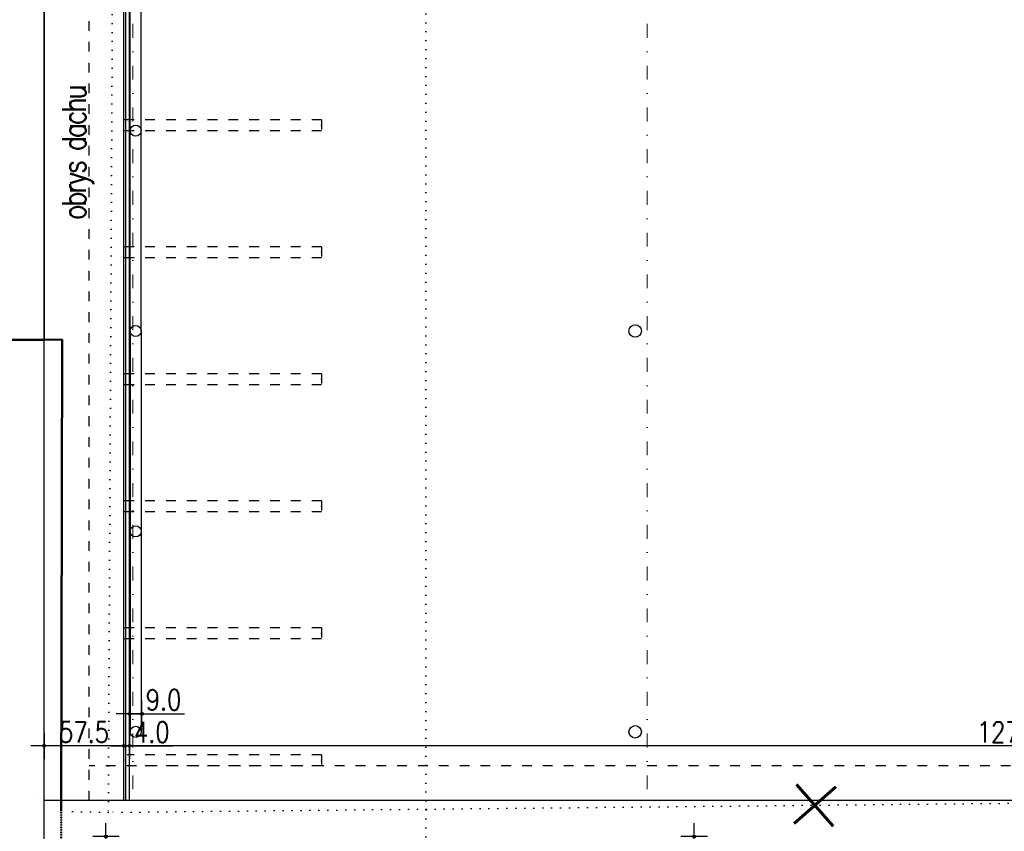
# Model space of a CAD drawing. Header units: millimetres. Extents: x 22865 to 60762, y -18816 to 15611.
# Tile 13 of 256: x 34854 to 35564, y -13275 to -12690. Entities that reach past the tile are written whole.
import ezdxf

# ---------------------------------------------------------------- set-up
doc = ezdxf.new("R2010")
doc.units = ezdxf.units.MM
for name, pattern in [('1_12', [3, 1, -1, 0, -1]), ('2_EGBU_A', [0]), ('DASHED', [15, 7, -8]), ('DOT', [6.35, 0, -6.35]), ('STRICHPUNKT', [3, 1, -1, 0, -1])]:
    doc.linetypes.add(name, pattern=pattern)
doc.layers.add('EGBB_L_0', color=7, linetype='2_EGBU_A', lineweight=50, true_color=0x804000)
for name, color, linetype in [('OPISY', 6, 'Continuous'), ('osie', 9, 'STRICHPUNKT'), ('sciany murowane', 4, 'Continuous'), ('widokowa', 2, 'Continuous'), ('wyburzenia', 14, 'Continuous'), ('WYMIARY', 6, 'Continuous')]:
    doc.layers.add(name, color=color, linetype=linetype)
doc.styles.add('1-100', font='simplex.shx', dxfattribs={"width": 0.8, "height": 15})
doc.dimstyles.new('1-100', dxfattribs={"dimscale": 0.5, "dimtxt": 100, "dimasz": 1, "dimexe": 0.18, "dimexo": 0.0625, "dimgap": 5, "dimtad": 1, "dimdec": 1, "dimzin": 0, "dimdsep": 46, "dimtxsty": '1-100', "dimblk1": 'K', "dimblk2": 'K', "dimsah": 1, "dimcen": 0.09, "dimse1": 1, "dimse2": 1, "dimadec": 0, "dimazin": 0, "dimtfac": 1, "dimtdec": 1, "dimtofl": 0, "dimtmove": 0, "dimatfit": 3, "dimldrblk": 'K', "dimfxl": 0, "dimtolj": 1, "dimtzin": 0, "dimarcsym": 0})

# ---------------------------------------------------------------- blocks, each defined once
blk = doc.blocks.new('K')
for p, q in [((0, -19.1), (0, 19.1)), ((-19.1, 0), (19.1, 0))]:
    blk.add_line(p, q)
blk.add_circle((0, 0), 2.02)
blk = doc.blocks.new('*D2147')
at = {"layer": 'WYMIARY', "color": 0, "lineweight": -2}
blk.add_line((34916.36, -13317.51), (34916.36, -13279.51), dxfattribs=at)
at = {"layer": 'WYMIARY', "color": 0, "linetype": 'ByBlock', "lineweight": -2, "xscale": 0.5, "yscale": 0.5, "zscale": 0.5}
for p, rotation in [((34916.36, -13279.01), 89.99999999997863), ((34916.36, -13318.01), 269.9999999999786)]:
    blk.add_blockref('K', p, dxfattribs=dict(at, rotation=rotation))
at = {"layer": 'WYMIARY', "color": 0, "ltscale": 0.2, "insert": (34906.36, -13294.48), "char_height": 15, "attachment_point": 5, "rotation": 90, "style": '1-100'}
blk.add_mtext('\\A1;39', dxfattribs=at)
blk = doc.blocks.new('*D2176')
at = {"layer": 'WYMIARY', "color": 0, "lineweight": -2, "ltscale": 0.2}
blk.add_line((35340.22, -13529.01), (35340.22, -13279.51), dxfattribs=at)
at = {"layer": 'WYMIARY', "color": 0, "linetype": 'ByBlock', "lineweight": -2, "xscale": 0.5, "yscale": 0.5, "zscale": 0.5}
for p, rotation in [((35340.22, -13279.01), 90.00000000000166), ((35340.22, -13529.51), 270.0000000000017)]:
    blk.add_blockref('K', p, dxfattribs=dict(at, rotation=rotation))
at = {"layer": 'WYMIARY', "color": 0, "ltscale": 0.2, "insert": (35330.22, -13404.26), "char_height": 15, "attachment_point": 5, "rotation": 90, "style": '1-100'}
blk.add_mtext('\\A1;250.5', dxfattribs=at)
blk = doc.blocks.new('*D2288')
at = {"layer": 'WYMIARY', "color": 0, "lineweight": -2, "ltscale": 0.2}
blk.add_line((36210.78, -13213.7), (34933.78, -13213.7), dxfattribs=at)
at = {"layer": 'WYMIARY', "color": 0, "linetype": 'ByBlock', "lineweight": -2, "xscale": 0.5, "yscale": 0.5, "zscale": 0.5, "rotation": 180}
blk.add_blockref('K', (34933.28, -13213.7), dxfattribs=at)
at = {"layer": 'WYMIARY', "color": 0, "linetype": 'ByBlock', "lineweight": -2, "xscale": 0.5, "yscale": 0.5, "zscale": 0.5}
blk.add_blockref('K', (36211.28, -13213.7), dxfattribs=at)
at = {"layer": 'WYMIARY', "color": 0, "ltscale": 0.2, "insert": (35572.28, -13203.7), "char_height": 15, "attachment_point": 5, "style": '1-100'}
blk.add_mtext('\\A1;1278.0', dxfattribs=at)
blk = doc.blocks.new('*D2316')
at = {"layer": 'WYMIARY', "color": 0, "lineweight": -2, "ltscale": 0.2}
for p, q in [((34933.78, -13190.44), (34941.78, -13190.44)), ((34942.28, -13190.44), (34972.92, -13190.44))]:
    blk.add_line(p, q, dxfattribs=at)
at = {"layer": 'WYMIARY', "color": 0, "linetype": 'ByBlock', "lineweight": -2, "xscale": 0.5, "yscale": 0.5, "zscale": 0.5, "rotation": 180}
blk.add_blockref('K', (34933.28, -13190.44), dxfattribs=at)
at = {"layer": 'WYMIARY', "color": 0, "linetype": 'ByBlock', "lineweight": -2, "xscale": 0.5, "yscale": 0.5, "zscale": 0.5}
blk.add_blockref('K', (34942.28, -13190.44), dxfattribs=at)
at = {"layer": 'WYMIARY', "color": 0, "ltscale": 0.2, "insert": (34957.85, -13180.44), "char_height": 15, "attachment_point": 5, "style": '1-100'}
blk.add_mtext('\\A1;9.0', dxfattribs=at)
blk = doc.blocks.new('*D2375')
at = {"layer": 'WYMIARY', "color": 0, "lineweight": -2}
blk.add_line((34871.28, -13305.73), (34820.28, -13305.73), dxfattribs=at)
at = {"layer": 'WYMIARY', "color": 0, "linetype": 'ByBlock', "lineweight": -2, "xscale": 0.5, "yscale": 0.5, "zscale": 0.5, "rotation": 180}
blk.add_blockref('K', (34819.78, -13305.73), dxfattribs=at)
at = {"layer": 'WYMIARY', "color": 0, "linetype": 'ByBlock', "lineweight": -2, "xscale": 0.5, "yscale": 0.5, "zscale": 0.5}
blk.add_blockref('K', (34871.78, -13305.73), dxfattribs=at)
at = {"layer": 'WYMIARY', "color": 0, "ltscale": 0.2, "insert": (34845.78, -13295.73), "char_height": 15, "attachment_point": 5, "style": '1-100'}
blk.add_mtext('\\A1;52', dxfattribs=at)
blk = doc.blocks.new('*D2377')
at = {"layer": 'WYMIARY', "color": 0, "lineweight": -2, "ltscale": 0.2}
for p, q in [((34928.78, -13213.7), (34928.28, -13213.7)), ((34933.78, -13213.7), (34964.42, -13213.7))]:
    blk.add_line(p, q, dxfattribs=at)
at = {"layer": 'WYMIARY', "color": 0, "linetype": 'ByBlock', "lineweight": -2, "xscale": 0.5, "yscale": 0.5, "zscale": 0.5}
blk.add_blockref('K', (34929.28, -13213.7), dxfattribs=at)
at = {"layer": 'WYMIARY', "color": 0, "linetype": 'ByBlock', "lineweight": -2, "xscale": 0.5, "yscale": 0.5, "zscale": 0.5, "rotation": 180}
blk.add_blockref('K', (34933.28, -13213.7), dxfattribs=at)
at = {"layer": 'WYMIARY', "color": 0, "ltscale": 0.2, "insert": (34949.35, -13203.7), "char_height": 15, "attachment_point": 5, "style": '1-100'}
blk.add_mtext('\\A1;4.0', dxfattribs=at)
blk = doc.blocks.new('*D2378')
at = {"layer": 'WYMIARY', "color": 0, "lineweight": -2, "ltscale": 0.2}
blk.add_line((34928.78, -13213.7), (34872.28, -13213.7), dxfattribs=at)
at = {"layer": 'WYMIARY', "color": 0, "linetype": 'ByBlock', "lineweight": -2, "xscale": 0.5, "yscale": 0.5, "zscale": 0.5, "rotation": 180}
blk.add_blockref('K', (34871.78, -13213.7), dxfattribs=at)
at = {"layer": 'WYMIARY', "color": 0, "linetype": 'ByBlock', "lineweight": -2, "xscale": 0.5, "yscale": 0.5, "zscale": 0.5}
blk.add_blockref('K', (34929.28, -13213.7), dxfattribs=at)
at = {"layer": 'WYMIARY', "color": 0, "ltscale": 0.2, "insert": (34900.53, -13203.7), "char_height": 15, "attachment_point": 5, "style": '1-100'}
blk.add_mtext('\\A1;57.5', dxfattribs=at)

msp = doc.modelspace()

# ---------------------------------------------------------------- linework, layer by layer
at = {"layer": 'EGBB_L_0', "linetype": '2_EGBU_A'}
for p, q in [((34884.83, -12920.7), (34579.38, -12921.47)), ((34884.07, -13260.77), (34884.83, -12920.7))]:
    msp.add_line(p, q, dxfattribs=at)
at = {"layer": 'EGBB_L_0', "linetype": 'DASHED', "ltscale": 0.02}
msp.add_line((34882.99, -13747.01), (34884.07, -13260.77), dxfattribs=at)
at = {"layer": 'osie', "linetype": '1_12', "lineweight": 15, "ltscale": 10}
for p, q in [((34935.78, -12061.01), (34935.78, -13253.01)), ((35306.28, -12061.01), (35306.28, -13253.01))]:
    msp.add_line(p, q, dxfattribs=at)
at = {"layer": 'sciany murowane', "ltscale": 0.2}
for p in [(34571.78, -12921.01), (34871.78, -13253.01)]:
    msp.add_line(p, (34871.78, -12921.01), dxfattribs=at)
at = {"layer": 'sciany murowane', "ltscale": 20}
msp.add_line((36211.28, -13253.01), (34871.78, -13253.01), dxfattribs=at)
at = {"layer": 'sciany murowane', "linetype": 'DASHED'}
msp.add_line((34871.78, -13318.01), (34871.78, -13253.01), dxfattribs=at)
at = {"layer": 'widokowa', "color": 1, "linetype": 'DASHED'}
for p, q in [((34904.28, -13253.01), (34904.28, -12051.01)), ((37323.28, -13228.01), (34904.28, -13228.01))]:
    msp.add_line(p, q, dxfattribs=at)
at = {"layer": 'widokowa', "color": 1, "ltscale": 0.2}
msp.add_line((34929.28, -13253.01), (34929.28, -12104.51), dxfattribs=at)
at = {"layer": 'widokowa', "color": 2, "ltscale": 0.2}
for p, q in [((34930.78, -13253.01), (34930.78, -12106.01)), ((34933.28, -13253.01), (34933.28, -12108.51))]:
    msp.add_line(p, q, dxfattribs=at)
at = {"layer": 'widokowa', "color": 250, "linetype": 'DASHED'}
for p, q in [((35071.64, -12762.16), (34929.64, -12762.16)), ((35071.64, -12762.16), (35071.64, -12770.16)), ((35071.64, -12770.16), (34929.64, -12770.16)), ((35071.64, -12853.73), (34929.64, -12853.73)), ((35071.64, -12853.73), (35071.64, -12861.73)), ((35071.64, -12861.73), (34929.64, -12861.73)), ((35071.64, -12945.3), (34929.64, -12945.3)), ((35071.64, -12945.3), (35071.64, -12953.3)), ((35071.64, -12953.3), (34929.64, -12953.3)), ((35071.64, -13036.87), (34929.64, -13036.87)), ((35071.64, -13036.87), (35071.64, -13044.87)), ((35071.64, -13044.87), (34929.64, -13044.87)), ((35071.64, -13128.44), (34929.64, -13128.44)), ((35071.64, -13128.44), (35071.64, -13136.44)), ((35071.64, -13136.44), (34929.64, -13136.44)), ((35071.64, -13220.01), (34931.7, -13220.01)), ((35071.64, -13220.01), (35071.64, -13228.01)), ((35071.64, -13228.01), (34931.7, -13228.01))]:
    msp.add_line(p, q, dxfattribs=at)
for p in [(35071.64, -12766.16), (35071.64, -12857.73), (35071.64, -12949.3), (35071.64, -13040.87), (35071.64, -13132.44), (35071.64, -13224.01)]:
    msp.add_point(p, dxfattribs=at)
at = {"layer": 'wyburzenia', "linetype": 'DOT'}
for p, q in [((34923.96, -12086.39), (34918.03, -13261.55)), ((37275.63, -13237.75), (34918.03, -13261.55)), ((34918.03, -13261.55), (34884.07, -13260.77))]:
    msp.add_line(p, q, dxfattribs=at)
at = {"layer": 'wyburzenia', "color": 10, "lineweight": 60}
for p, q in [((35442.35, -13243.25), (35412.29, -13269.65)), ((35440.52, -13271.48), (35414.13, -13241.43))]:
    msp.add_line(p, q, dxfattribs=at)
at = {"layer": 'WYMIARY', "color": 3}
msp.add_line((34871.78, -14709.11), (34871.78, -11467.13), dxfattribs=at)
at = {"layer": 'WYMIARY', "color": 3, "linetype": 'DOT'}
msp.add_line((35146.78, -13924.12), (35146.78, -11715.16), dxfattribs=at)
at = {"layer": 'WYMIARY', "ltscale": 0.2}
for p, q in [((34871.78, -12125.93), (34871.78, -12921.01)), ((34933.28, -13223.25), (34933.28, -13061.58)), ((34868.72, -13248.51), (34868.72, -13248.51))]:
    msp.add_line(p, q, dxfattribs=at)
at = {"layer": 'WYMIARY', "color": 251, "ltscale": 0.2}
for p, q in [((34933.78, -12914.51), (34933.78, -12625.51)), ((34941.78, -12914.51), (34941.78, -12625.51)), ((34933.78, -12914.51), (34933.78, -13203.51)), ((34941.78, -12914.51), (34941.78, -13203.51))]:
    msp.add_line(p, q, dxfattribs=at)
at = {"layer": 'WYMIARY', "color": 3, "ltscale": 0.2}
for centre, radius in [((34937.78, -12770.01), 4), ((34937.78, -12914.51), 4), ((35297.78, -12914.51), 4.5), ((34937.78, -13059.01), 4), ((34937.78, -13203.51), 4), ((35297.78, -13203.51), 4.5)]:
    msp.add_circle(centre, radius, dxfattribs=at)

# ---------------------------------------------------------------- texts
at = {"layer": 'OPISY', "insert": (34896.13, -12834.38), "char_height": 17, "width": 302.1591, "attachment_point": 4, "rotation": 90, "style": '1-100'}
msp.add_mtext('{\\T0.8;\\Fsimplex8|c238;obrys dachu}', dxfattribs=at)

# ---------------------------------------------------------------- dimensions: what is measured, and where the dimension line sits
at = {"layer": 'WYMIARY', "ltscale": 0.2}
for base, p1, p2, picture, middle in [((34942.28, -13190.44), (34933.28, -13204.14), (34942.28, -13204.14), '*D2316', (34957.85, -13180.44)), ((34871.78, -13213.7), (34929.28, -13209.36), (34871.78, -13209.36), '*D2378', (34900.53, -13203.7)), ((34933.28, -13213.7), (36211.28, -13253.01), (34933.28, -13253.01), '*D2288', (35572.28, -13203.7))]:
    dim = msp.add_linear_dim(base=base, p1=p1, p2=p2, dimstyle='1-100', dxfattribs=at)
    dim.commit()
    dim.dimension.update_dxf_attribs({"geometry": picture, "text_midpoint": middle})
dim = msp.add_linear_dim(base=(34929.28, -13213.7), p1=(34933.28, -13218.48), p2=(34929.28, -13218.48), dimstyle='1-100', dxfattribs=at)
dim.commit()
dim.dimension.update_dxf_attribs({"geometry": '*D2377', "text_midpoint": (34949.35, -13213.7), "dimtype": 160})
at = {"layer": 'WYMIARY'}
dim = msp.add_linear_dim(base=(34819.78, -13305.73), p1=(34871.78, -13230.85), p2=(34819.78, -13230.85), dimstyle='1-100', override={"dimdec": 0, "dimtxsty": '1-100', "dimldrblk": 'K'}, dxfattribs=at)
dim.commit()
dim.dimension.update_dxf_attribs({"geometry": '*D2375', "text_midpoint": (34845.78, -13295.73)})
dim = msp.add_linear_dim(base=(34916.36, -13279.01), p1=(34904.53, -13318.01), p2=(34904.53, -13279.01), angle=90, dimstyle='1-100', override={"dimdec": 0, "dimtxsty": '1-100', "dimldrblk": 'K'}, dxfattribs=at)
dim.commit()
dim.dimension.update_dxf_attribs({"geometry": '*D2147', "text_midpoint": (34916.36, -13294.48), "dimtype": 161})
at = {"layer": 'WYMIARY', "ltscale": 0.2}
dim = msp.add_aligned_dim(p1=(35383.28, -13529.51), p2=(35383.28, -13279.01), distance=43.06, dimstyle='1-100', dxfattribs=at)
dim.commit()
dim.dimension.update_dxf_attribs({"geometry": '*D2176', "text_midpoint": (35330.22, -13404.26)})

doc.saveas('drawing.dxf')
